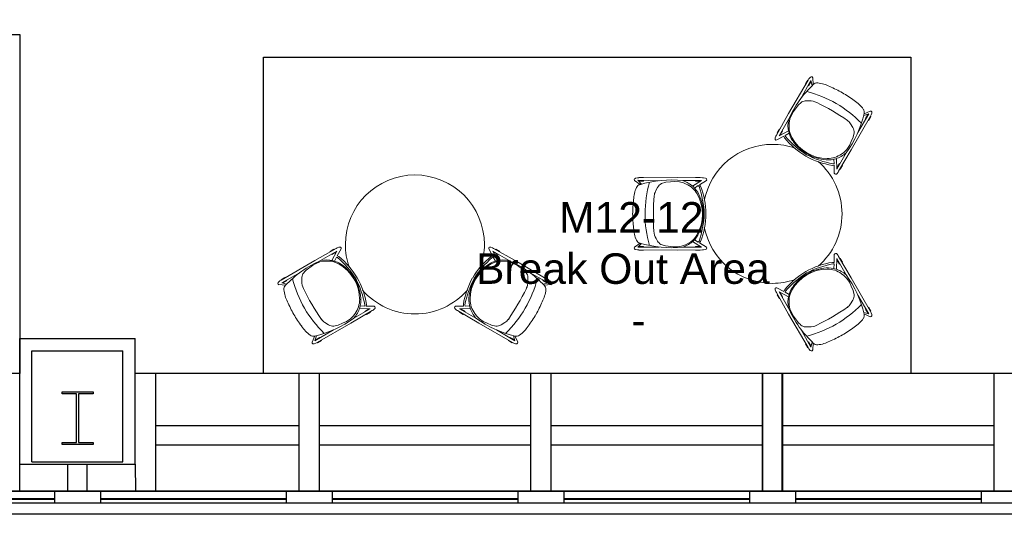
# Model space of a CAD drawing. Header units: inches. Extents: x -1 to 4727, y -3 to 1727.
# Tile 115 of 163: x 3967 to 4222, y -3 to 125. Entities that reach past the tile are written whole.
import ezdxf

# ---------------------------------------------------------------- set-up
doc = ezdxf.new("R2010")
doc.units = ezdxf.units.IN
doc.header["$LTSCALE"] = 42
doc.header["$MEASUREMENT"] = 0
doc.layers.get('0').update_dxf_attribs({"linetype": 'CONTINUOUS'})
for name, color, linetype in [('A-GLAZ', 8, 'CONTINUOUS'), ('A-WALL', 7, 'CONTINUOUS'), ('I-FURN', 8, 'CONTINUOUS'), ('I-FURN-CHAR', 9, 'CONTINUOUS'), ('Room Names & IDs', 7, 'CONTINUOUS'), ('S-COLS', 7, 'CONTINUOUS'), ('triGrossAreaLayer', 7, 'CONTINUOUS'), ('triLabelLayer', 7, 'CONTINUOUS'), ('triMeasuredGrossAreaLayer', 7, 'CONTINUOUS'), ('triSpaceLayer', 7, 'CONTINUOUS')]:
    doc.layers.add(name, color=color, linetype=linetype)
doc.styles.add('PDF Helvetica', font='Helvetica.ttf')
doc.styles.get("Standard").update_dxf_attribs({"font": 'romans.shx'})

# ---------------------------------------------------------------- blocks, each defined once
blk = doc.blocks.new('Table - Dining - Round - 36_ DIAM DINING-1461883-FURNITURE PLAN - FLOOR 09 - EAST')
at = {"lineweight": 9}
for start, end in [(83.7584, 96.2416), (100.9653, 180), (360, 79.0347), (180, 198.651), (341.349, 360), (204.2144, 208.0464), (331.9536, 335.7856), (210.7121, 216.1747), (323.8253, 329.2879), (220.9825, 319.0175)]:
    blk.add_arc((0, 0), 18, start, end, dxfattribs=at)
blk = doc.blocks.new('Stool - Coalesse - Enea Lottus Sled - Bar - Default-2141859-FURNITURE PLAN - FLOOR 09 - EAST')
at = {"lineweight": 9}
for p, q in [((-9.31, -0.16), (-9.3, 0.12)), ((-9.3, 0.12), (-9.25, 0.58)), ((-8.6, 0.84), (-7.51, -0.93)), ((8.6, 0.84), (7.51, -0.93)), ((9.3, 0.12), (9.25, 0.58)), ((9.31, -0.16), (9.3, 0.12)), ((-9.44, -0.8), (-9.32, -0.8)), ((-9.44, -1.95), (-9.44, -0.8)), ((-9.33, -1.95), (-9.44, -1.95)), ((-9.39, -6.58), (-9.31, -0.16)), ((-8.63, -0.39), (-8.61, -5.25)), ((-7.18, -2.75), (-8.63, -0.39)), ((-8.63, -0.8), (-8.5, -0.8)), ((-8.5, -1.95), (-8.62, -1.95)), ((-8.5, -0.8), (-8.5, -1.95)), ((-7.51, -0.93), (-7.16, -0.67)), ((-7.06, -1.06), (-7.31, -1.25)), ((-7.31, -1.25), (-6.69, -2.26)), ((7.31, -1.25), (6.69, -2.26)), ((7.06, -1.06), (7.31, -1.25)), ((7.51, -0.93), (7.16, -0.67)), ((7.18, -2.75), (8.63, -0.39)), ((8.5, -0.8), (8.63, -0.8)), ((8.5, -1.95), (8.5, -0.8)), ((8.62, -1.95), (8.5, -1.95)), ((8.63, -0.39), (8.61, -5.25)), ((9.39, -6.58), (9.31, -0.16)), ((9.32, -0.8), (9.44, -0.8)), ((9.44, -1.95), (9.33, -1.95)), ((9.44, -0.8), (9.44, -1.95)), ((-8.02, -5.06), (-8.31, -6.12)), ((-7.72, -4.39), (-8.02, -5.06)), ((8, -4.58), (7.47, -3.61)), ((8.37, -5.59), (8, -4.58)), ((-9.31, -16.61), (-9.39, -6.58)), ((-8.31, -6.12), (-8.41, -7.34)), ((-8.41, -7.34), (-8.3, -8.46)), ((8.55, -6.63), (8.37, -5.59)), ((8.55, -7.74), (8.55, -6.63)), ((9.31, -16.61), (9.39, -6.58)), ((-8.3, -8.46), (-8.17, -9.65)), ((-8.17, -9.65), (-7.83, -10.78)), ((8.3, -9.78), (8.55, -7.74)), ((-8.59, -11.35), (-8.69, -16.93)), ((-6.83, -11.79), (-5.86, -12.35)), ((6.4, -12.16), (7.04, -11.78)), ((8.59, -11.35), (8.63, -16.89)), ((-9.44, -15.43), (-9.32, -15.43)), ((-9.44, -16.61), (-9.44, -15.43)), ((-9.31, -16.61), (-9.44, -16.61)), ((-9.31, -17.02), (-9.31, -16.61)), ((-9.25, -17.52), (-9.31, -17.02)), ((-8.69, -16.93), (-7.7, -15.94)), ((-8.66, -15.43), (-8.5, -15.43)), ((-8.5, -16.61), (-8.65, -16.61)), ((-7.58, -16.31), (-8.61, -17.76)), ((-8.5, -15.43), (-8.5, -16.61)), ((7.58, -16.31), (8.61, -17.76)), ((7.7, -15.95), (8.63, -16.89)), ((8.5, -15.43), (8.62, -15.43)), ((8.5, -16.61), (8.5, -15.43)), ((8.63, -16.61), (8.5, -16.61)), ((9.25, -17.52), (9.31, -17.02)), ((9.44, -16.61), (9.31, -16.61)), ((9.31, -17.02), (9.31, -16.61)), ((9.32, -15.43), (9.44, -15.43)), ((9.44, -15.43), (9.44, -16.61))]:
    blk.add_line(p, q, dxfattribs=at)
for centre, radius, start, end in [((-8.61, 0.39), 0.674, 128.6251, 163.1243), ((-8.85, 0.63), 0.331, 38.3441, 121.054), ((0.01, -18.87), 19.56, 90.0436, 111.5268), ((0.96, -23.97), 24.27, 92.2573, 109.2796), ((-0.11, -11.12), 11.15, 89.441, 116.2116), ((-0.01, -18.87), 19.56, 68.4732, 89.9564), ((-0.96, -23.97), 24.27, 70.7204, 87.7427), ((0.11, -11.12), 11.15, 63.7884, 90.559), ((8.85, 0.63), 0.331, 58.946, 141.6559), ((8.61, 0.39), 0.674, 16.8757, 51.3749), ((-1.97, -6.97), 6.31, 120.2187, 155.9216), ((-1.94, -7.4), 7.01, 116.2116, 136.7607), ((0.08, -10.72), 10.58, 59.1006, 119.5783), ((1.94, -7.4), 7.01, 44.3363, 63.7884), ((2.81, -6.28), 5.38, 29.8284, 59.7014), ((1.94, -7.4), 7.01, 17.9148, 44.3363), ((-1.94, -7.4), 7.01, 136.7607, 162.0852), ((19.13, -8.28), 27.9, 173.7657, 196.9797), ((-19.13, -8.28), 27.9, 343.0203, 6.2343), ((2.3, -8.36), 6.17, 335.3789, 346.6664), ((-5.87, -9.85), 2.16, 205.3178, 243.6917), ((-3.66, -7.05), 5.74, 247.4828, 259.7543), ((0.27, 51.72), 64.61, 265.6, 273.7732), ((4.29, -8.7), 4.05, 273.2858, 301.2685), ((6.2, -10.04), 1.93, 295.7004, 332.4426), ((0.06, 14.96), 30, 254.0254, 285.6704), ((-8.66, -17.3), 0.634, 199.7023, 226.1895), ((-8.85, -17.51), 0.35, 226.1895, 314.4794), ((-6.25, -16.03), 1.37, 192.0018, 245.4154), ((-3.4, -9.81), 8.2, 245.4154, 268.1855), ((3.4, -9.81), 8.2, 271.8145, 294.5846), ((6.25, -16.03), 1.37, 294.5846, 347.9982), ((8.85, -17.51), 0.35, 225.5206, 313.8105), ((8.66, -17.3), 0.634, 313.8105, 340.2977), ((0.14, 11.17), 29.42, 262.5694, 269.7236), ((-0.14, 11.17), 29.42, 270.2764, 277.4306)]:
    blk.add_arc(centre, radius, start, end, dxfattribs=at)
blk = doc.blocks.new('Stool - Coalesse - Enea Lottus Sled - Bar - Default-2140659-FURNITURE PLAN - FLOOR 09 - EAST')
at = {"lineweight": 9}
for p, q in [((-9.44, 16.61), (-9.44, 15.43)), ((-9.31, 16.61), (-9.44, 16.61)), ((-9.44, 15.43), (-9.32, 15.43)), ((-9.31, 16.61), (-9.39, 6.58)), ((-9.25, 17.52), (-9.31, 17.02)), ((-9.31, 17.02), (-9.31, 16.61)), ((-8.69, 16.93), (-7.7, 15.94)), ((-8.59, 11.35), (-8.69, 16.93)), ((-8.66, 15.43), (-8.5, 15.43)), ((-8.5, 16.61), (-8.65, 16.61)), ((-7.58, 16.31), (-8.61, 17.76)), ((-8.5, 15.43), (-8.5, 16.61)), ((7.58, 16.31), (8.61, 17.76)), ((7.7, 15.95), (8.63, 16.89)), ((8.5, 16.61), (8.5, 15.43)), ((8.63, 16.61), (8.5, 16.61)), ((8.5, 15.43), (8.62, 15.43)), ((8.59, 11.35), (8.63, 16.89)), ((9.25, 17.52), (9.31, 17.02)), ((9.31, 17.02), (9.31, 16.61)), ((9.44, 16.61), (9.31, 16.61)), ((9.31, 16.61), (9.39, 6.58)), ((9.32, 15.43), (9.44, 15.43)), ((9.44, 15.43), (9.44, 16.61)), ((-8.17, 9.65), (-7.83, 10.78)), ((-6.83, 11.79), (-5.86, 12.35)), ((6.4, 12.16), (7.04, 11.78)), ((-8.41, 7.34), (-8.3, 8.46)), ((-8.3, 8.46), (-8.17, 9.65)), ((8.3, 9.78), (8.55, 7.74)), ((8.55, 7.74), (8.55, 6.63)), ((-9.39, 6.58), (-9.31, 0.16)), ((-8.63, 0.39), (-8.61, 5.25)), ((-8.31, 6.12), (-8.41, 7.34)), ((-8.02, 5.06), (-8.31, 6.12)), ((8.37, 5.59), (8, 4.58)), ((8.55, 6.63), (8.37, 5.59)), ((8.63, 0.39), (8.61, 5.25)), ((9.39, 6.58), (9.31, 0.16)), ((-7.18, 2.75), (-8.63, 0.39)), ((-7.72, 4.39), (-8.02, 5.06)), ((7.18, 2.75), (8.63, 0.39)), ((8, 4.58), (7.47, 3.61)), ((-9.44, 1.95), (-9.44, 0.8)), ((-9.33, 1.95), (-9.44, 1.95)), ((-9.44, 0.8), (-9.32, 0.8)), ((-9.31, 0.16), (-9.3, -0.12)), ((-8.63, 0.8), (-8.5, 0.8)), ((-8.5, 1.95), (-8.62, 1.95)), ((-8.6, -0.84), (-7.51, 0.93)), ((-8.5, 0.8), (-8.5, 1.95)), ((-7.51, 0.93), (-7.16, 0.67)), ((-7.31, 1.25), (-6.69, 2.26)), ((-7.06, 1.06), (-7.31, 1.25)), ((7.31, 1.25), (6.69, 2.26)), ((7.06, 1.06), (7.31, 1.25)), ((7.51, 0.93), (7.16, 0.67)), ((8.6, -0.84), (7.51, 0.93)), ((8.5, 1.95), (8.5, 0.8)), ((8.62, 1.95), (8.5, 1.95)), ((8.5, 0.8), (8.63, 0.8)), ((9.31, 0.16), (9.3, -0.12)), ((9.32, 0.8), (9.44, 0.8)), ((9.44, 1.95), (9.33, 1.95)), ((9.44, 0.8), (9.44, 1.95)), ((-9.3, -0.12), (-9.25, -0.58)), ((9.3, -0.12), (9.25, -0.58))]:
    blk.add_line(p, q, dxfattribs=at)
for centre, radius, start, end in [((-8.85, 17.51), 0.35, 45.5206, 133.8105), ((-3.4, 9.81), 8.2, 91.8145, 114.5846), ((0.14, -11.17), 29.42, 90.2764, 97.4306), ((-0.14, -11.17), 29.42, 82.5694, 89.7236), ((3.4, 9.81), 8.2, 65.4154, 88.1855), ((8.85, 17.51), 0.35, 46.1895, 134.4794), ((-8.66, 17.3), 0.634, 133.8105, 160.2977), ((19.13, 8.28), 27.9, 163.0203, 186.2343), ((-6.25, 16.03), 1.37, 114.5846, 167.9982), ((6.25, 16.03), 1.37, 12.0018, 65.4154), ((-19.13, 8.28), 27.9, 353.7657, 16.9797), ((8.66, 17.3), 0.634, 19.7023, 46.1895), ((0.06, -14.96), 30, 74.3296, 105.9746), ((0.27, -51.72), 64.61, 86.2268, 94.4), ((-5.87, 9.85), 2.16, 116.3083, 154.6822), ((-3.66, 7.05), 5.74, 100.2457, 112.5172), ((4.29, 8.7), 4.05, 58.7315, 86.7142), ((6.2, 10.04), 1.93, 27.5574, 64.2996), ((2.3, 8.36), 6.17, 13.3336, 24.6211), ((-1.94, 7.4), 7.01, 197.9148, 223.2393), ((1.94, 7.4), 7.01, 315.6637, 342.0852), ((-1.97, 6.97), 6.31, 204.0784, 239.7813), ((-1.94, 7.4), 7.01, 223.2393, 243.7884), ((2.81, 6.28), 5.38, 300.2986, 330.1716), ((0.01, 18.87), 19.56, 248.4732, 269.9564), ((0.96, 23.97), 24.27, 250.7204, 267.7427), ((0.08, 10.72), 10.58, 240.4217, 300.8994), ((-0.11, 11.12), 11.15, 243.7884, 270.559), ((0.11, 11.12), 11.15, 269.441, 296.2116), ((-0.96, 23.97), 24.27, 272.2573, 289.2796), ((-0.01, 18.87), 19.56, 270.0436, 291.5268), ((1.94, 7.4), 7.01, 296.2116, 315.6637), ((-8.61, -0.39), 0.674, 196.8757, 231.3749), ((-8.85, -0.63), 0.331, 238.946, 321.6559), ((8.85, -0.63), 0.331, 218.3441, 301.054), ((8.61, -0.39), 0.674, 308.6251, 343.1243)]:
    blk.add_arc(centre, radius, start, end, dxfattribs=at)
blk = doc.blocks.new('Table - Dining - Round - 36_ DIAM DINING-V183-FURNITURE PLAN - FLOOR 09 - EAST')
at = {"lineweight": 9}
for start, end in [(360, 180), (180, 198.651), (341.349, 360), (204.2144, 208.0464), (331.9536, 335.7856), (210.7121, 216.1747), (323.8253, 329.2879), (220.9825, 319.0175)]:
    blk.add_arc((0, 0), 18, start, end, dxfattribs=at)
blk = doc.blocks.new('EXT WALL')
at = {"layer": 'A-GLAZ'}
for p, q in [((2283.63, -416.94), (5175.63, -416.94)), ((4443.63, -416.94), (4443.63, -420)), ((4455.63, -416.94), (4443.63, -416.94)), ((4455.63, -420), (4455.63, -416.94)), ((4503.63, -416.94), (4503.63, -420)), ((4515.63, -416.94), (4503.63, -416.94)), ((4515.63, -420), (4515.63, -416.94)), ((4563.63, -416.94), (4563.63, -420)), ((4575.63, -416.94), (4563.63, -416.94)), ((4575.63, -420), (4575.63, -416.94)), ((4623.63, -416.94), (4623.63, -420)), ((4635.63, -416.94), (4623.63, -416.94)), ((4635.63, -420), (4635.63, -416.94)), ((4683.63, -416.94), (4683.63, -420)), ((4695.63, -416.94), (4683.63, -416.94)), ((4395.63, -418.81), (4443.63, -418.81)), ((4395.63, -419), (4443.63, -419)), ((4395.63, -420), (4443.63, -420)), ((4443.63, -420), (4455.63, -420)), ((4455.63, -418.81), (4503.63, -418.81)), ((4455.63, -419), (4503.63, -419)), ((4455.63, -420), (4503.63, -420)), ((4503.63, -420), (4515.63, -420)), ((4515.63, -418.81), (4563.63, -418.81)), ((4515.63, -419), (4563.63, -419)), ((4515.63, -420), (4563.63, -420)), ((4563.63, -420), (4575.63, -420)), ((4575.63, -418.81), (4623.63, -418.81)), ((4575.63, -419), (4623.63, -419)), ((4575.63, -420), (4623.63, -420)), ((4623.63, -420), (4635.63, -420)), ((4635.63, -418.81), (4683.63, -418.81)), ((4635.63, -419), (4683.63, -419)), ((4635.63, -420), (4683.63, -420)), ((4683.63, -420), (4695.63, -420))]:
    blk.add_line(p, q, dxfattribs=at)
blk.add_lwpolyline([(2283.63, -420), (5175.63, -420), (5175.63, -412.75), (5184.38, -412.75), (5184.38, -404), (5191.63, -404), (5191.63, 1288), (5184.38, 1288), (5184.38, 1296.75), (5175.63, 1296.75), (5175.63, 1304), (2283.63, 1304)], dxfattribs=at)
at = {"layer": 'A-WALL'}
for p, q in [((4434.63, -377.44), (4464.51, -377.44)), ((4434.63, -416.94), (4434.63, -377.44)), ((4464.51, -409.94), (4464.51, -377.44)), ((4437.76, -380.56), (4461.38, -380.56)), ((4437.76, -409.31), (4437.76, -380.56)), ((4461.38, -409.31), (4461.38, -380.56)), ((4434.63, -386.44), (4104.57, -386.44)), ((4794.51, -386.44), (4464.51, -386.44)), ((4469.88, -416.94), (4469.88, -386.44)), ((4507.01, -416.94), (4507.01, -386.44)), ((4512.26, -416.94), (4512.26, -386.44)), ((4567.01, -416.94), (4567.01, -386.44)), ((4572.26, -416.94), (4572.26, -386.44)), ((4627.01, -416.94), (4627.01, -386.44)), ((4627.13, -416.94), (4627.13, -386.44)), ((4632.13, -416.94), (4632.13, -386.44)), ((4632.26, -416.94), (4632.26, -386.44)), ((4687.01, -416.94), (4687.01, -386.44)), ((4507.01, -400), (4469.88, -400)), ((4567.01, -400), (4512.26, -400)), ((4627.01, -400), (4572.26, -400)), ((4687.01, -400), (4632.26, -400)), ((4507.01, -405), (4469.88, -405)), ((4567.01, -405), (4512.26, -405)), ((4627.01, -405), (4572.26, -405)), ((4687.01, -405), (4632.26, -405)), ((4434.63, -409.94), (4464.51, -409.94)), ((4437.76, -409.31), (4461.38, -409.31)), ((4447.13, -416.94), (4447.13, -409.94)), ((4452.13, -416.94), (4452.13, -409.94)), ((4464.51, -409.94), (4464.63, -416.94))]:
    blk.add_line(p, q, dxfattribs=at)
blk = doc.blocks.new('columns')
at = {"layer": 'S-COLS'}
for p, q in [((4445.63, -391.17), (4453.63, -391.17)), ((4445.63, -391.7), (4445.63, -391.17)), ((4449.37, -391.7), (4445.63, -391.7)), ((4449.37, -404.3), (4449.37, -391.7)), ((4449.9, -391.7), (4449.9, -404.3)), ((4453.63, -391.7), (4449.9, -391.7)), ((4453.63, -391.17), (4453.63, -391.7)), ((4445.63, -404.3), (4449.37, -404.3)), ((4445.63, -404.83), (4445.63, -404.3)), ((4453.63, -404.83), (4445.63, -404.83)), ((4449.9, -404.3), (4453.63, -404.3)), ((4453.63, -404.3), (4453.63, -404.83))]:
    blk.add_line(p, q, dxfattribs=at)

msp = doc.modelspace()

# ---------------------------------------------------------------- linework, layer by layer
at = {"layer": 'triGrossAreaLayer'}
msp.add_lwpolyline([(1822, 1726.94), (4702, 1726.94), (4702, 1702), (4726.94, 1702), (4726.94, 22), (4702, 22), (4702, -2.94), (3810.86, -2.94), (1822, -2.94)], dxfattribs=at)
at = {"layer": 'triMeasuredGrossAreaLayer'}
msp.add_lwpolyline([(4720.94, 1696), (4720.94, 28), (4696, 28), (4696, 3.06), (3810.86, 3.06), (3810.86, 121.33), (3825.82, 177.85), (3899.16, 164.92), (3960.65, 513.57), (3934.18, 587.19), (3744, 587.19), (3744, 649.5)], dxfattribs=at)
at = {"layer": 'triSpaceLayer'}
for points in [[(3967, 33.56), (3810.86, 33.56), (3810.86, 121.33), (3967, 121.33)], [(4197.8, 33.56), (4030.16, 33.56), (4030.16, 115.47), (4197.8, 115.47)]]:
    msp.add_lwpolyline(points, close=True, dxfattribs=at)

# ---------------------------------------------------------------- block references
at = {"layer": 'A-WALL'}
msp.add_blockref('EXT WALL', (-467.63, 420), dxfattribs=at)
at = {"layer": 'I-FURN', "rotation": 89.99999999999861}
msp.add_blockref('Table - Dining - Round - 36_ DIAM DINING-1461883-FURNITURE PLAN - FLOOR 09 - EAST', (4161.97, 74.89), dxfattribs=at)
at = {"layer": 'I-FURN'}
msp.add_blockref('Table - Dining - Round - 36_ DIAM DINING-V183-FURNITURE PLAN - FLOOR 09 - EAST', (4069.35, 66.96), dxfattribs=at)
at = {"layer": 'I-FURN-CHAR'}
for name, p, rotation in [('Stool - Coalesse - Enea Lottus Sled - Bar - Default-2141859-FURNITURE PLAN - FLOOR 09 - EAST', (4170.95, 90.45), 149.9999999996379), ('Stool - Coalesse - Enea Lottus Sled - Bar - Default-2141859-FURNITURE PLAN - FLOOR 09 - EAST', (4144, 74.89), 269.9999999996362), ('Stool - Coalesse - Enea Lottus Sled - Bar - Default-2140659-FURNITURE PLAN - FLOOR 09 - EAST', (4053.79, 57.97), 120.0000000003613), ('Stool - Coalesse - Enea Lottus Sled - Bar - Default-2141859-FURNITURE PLAN - FLOOR 09 - EAST', (4084.91, 57.97), 59.99999999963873), ('Stool - Coalesse - Enea Lottus Sled - Bar - Default-2140659-FURNITURE PLAN - FLOOR 09 - EAST', (4170.95, 59.33), 210.0000000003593)]:
    msp.add_blockref(name, p, dxfattribs=dict(at, rotation=rotation))
at = {"layer": 'S-COLS'}
msp.add_blockref('columns', (-467.63, 420), dxfattribs=at)

# ---------------------------------------------------------------- texts
at = {"layer": 'Room Names & IDs', "attachment_point": 4, "style": 'PDF Helvetica'}
for s, insert, char_height in [('M12-12', (4106.68, 73.98), 7.902), ('Break Out Area', (4085.18, 60.65), 7.9024), ('-', (4125.43, 47.32), 7.9)]:
    msp.add_mtext(s, dxfattribs=dict(at, insert=insert, char_height=char_height))
at = {"layer": 'triLabelLayer', "color": 7, "insert": (4113.98, 74.52), "char_height": 10, "attachment_point": 5}
msp.add_mtext('{\\fSansSerif;\\H0.01;}', dxfattribs=at)

doc.saveas('drawing.dxf')
